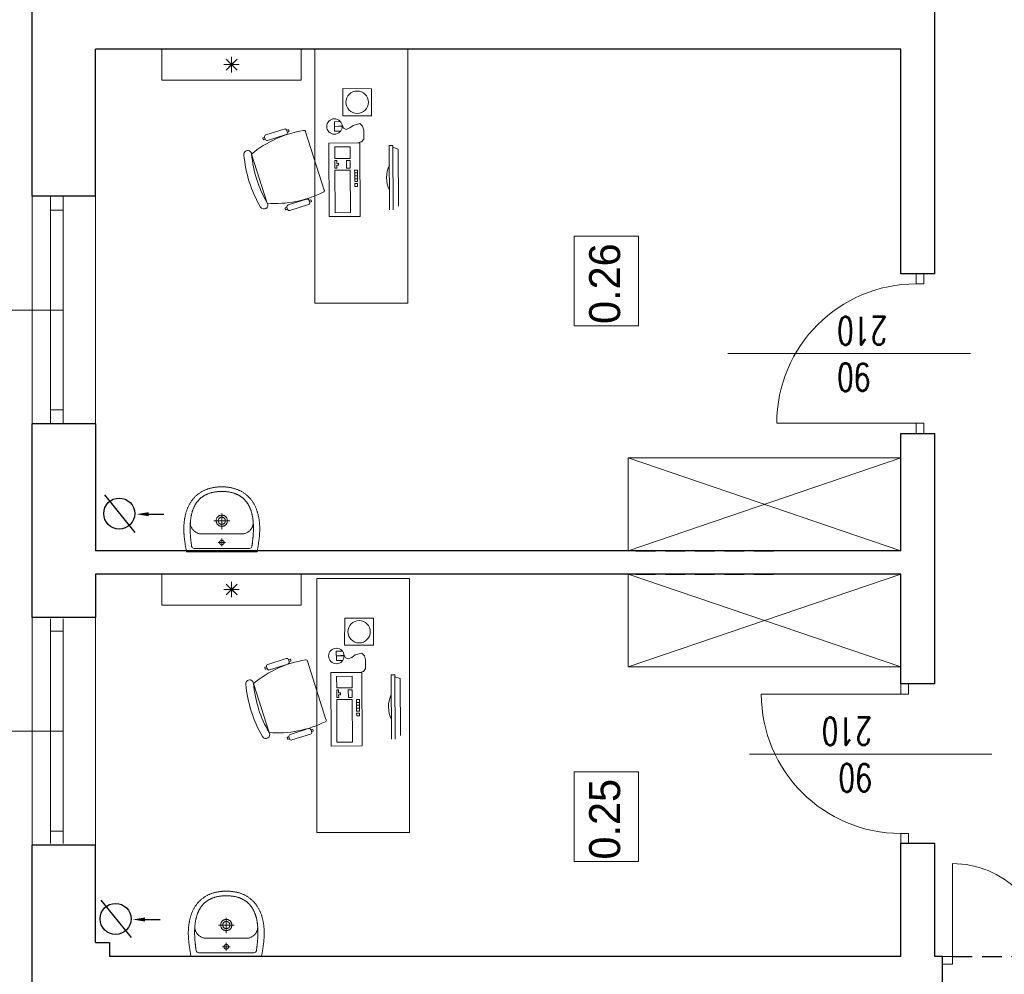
# Model space of a CAD drawing. Header units: millimetres. Extents: x -2948 to 78628, y 64669 to 215420.
# Tile 115 of 256: x 56094 to 56730, y 96660 to 97276. Entities that reach past the tile are written whole.
import ezdxf

# ---------------------------------------------------------------- set-up
doc = ezdxf.new("R2010")
doc.units = ezdxf.units.MM
doc.linetypes.add('HIDDEN', pattern=[9.525, 6.35, -3.175])
for name, color, linetype, lineweight in [('1_OPIS_OKNA', 60, 'Continuous', 13), ('a_meble', 240, 'Continuous', 5), ('meble', 3, 'Continuous', 5), ('NOWE SCIANY', 3, 'Continuous', 13), ('OPIS', 2, 'Continuous', 13), ('P_WYPOSAZENIE_SANITARNE', 4, 'Continuous', 5), ('pomiwszczenia', 95, 'Continuous', 20), ('POMOC', 1, 'Continuous', 13), ('SCIANY', 7, 'Continuous', 30), ('STOLARKA', 3, 'Continuous', 13), ('WYMIAR', 5, 'Continuous', 13), ('WYPOSAZENIE_SANITARNE', 122, 'Continuous', 5), ('ŚCIANY', 7, 'Continuous', 30)]:
    doc.layers.add(name, color=color, linetype=linetype, lineweight=lineweight)
doc.layers.add('pomocnicza', color=4, linetype='Continuous')
doc.styles.add('style2', font='romans.shx', dxfattribs={"width": 0.7})
doc.dimstyles.new('100', dxfattribs={"dimscale": 80, "dimtxt": 0.2, "dimasz": 0.2, "dimexe": 1.25, "dimexo": 0.625, "dimgap": 0.05, "dimtad": 1, "dimdec": 0, "dimdsep": 46, "dimlunit": 6, "dimtxsty": 'style2', "dimblk1": 'TICK', "dimblk2": 'TICK', "dimsah": 1, "dimcen": 0.2, "dimse1": 1, "dimse2": 1, "dimclrd": 256, "dimclrt": 2, "dimadec": 0, "dimazin": 0, "dimtfac": 1, "dimtdec": 0, "dimtix": 1, "dimtmove": 1, "dimatfit": 0, "dimldrblk": 'DOTSMALL', "dimfxl": 1, "dimtolj": 1, "dimtzin": 0, "dimarcsym": 0})

# ---------------------------------------------------------------- blocks, each defined once
blk = doc.blocks.new('kom')
at = {"layer": 'a_meble'}
for points in [[(39.05, -14.92, -0.401573), (37.5, -14.16, -0.132972), (30.49, 21.93, -1), (27.95, 26.23, -0.112252), (61.8, 37.04, -1), (62.23, 32.06, 0.112252), (30.49, 21.93), (62.23, 32.06, -0.132972), (77.43, -1.41, -0.401573), (76.61, -2.93)], [(71.81, 23.31, 0.414214), (71, 21.74), (74.8, 9.83, 0.414214), (76.37, 9.02), (77.56, 9.4), (77.85, 8.51, -0.414214), (77.65, 8.12), (77.05, 7.93, -0.414214), (76.66, 8.13), (76.37, 9.02), (77.56, 9.4, 0.414214), (78.37, 10.97), (74.57, 22.88, 0.414214), (73, 23.69), (71.81, 23.31), (71.52, 24.21, -0.414214), (71.73, 24.6), (72.32, 24.79, -0.414214), (72.72, 24.59), (73, 23.69)], [(26.56, 8.86), (26.28, 9.76, -0.414214), (26.48, 10.15), (27.07, 10.34, -0.414214), (27.47, 10.14), (27.75, 9.24), (26.56, 8.86, 0.414214), (25.75, 7.29), (29.55, -4.62, 0.414214), (31.12, -5.43), (32.32, -5.05), (32.6, -5.94, -0.414214), (32.4, -6.33), (31.8, -6.52, -0.414214), (31.41, -6.32), (31.12, -5.43), (32.32, -5.05, 0.414214), (33.13, -3.48), (29.32, 8.43, 0.414214), (27.75, 9.24)], [(38.99, -57, -0.234116), (55.02, -56.92)]]:
    blk.add_lwpolyline(points, format="xyb", dxfattribs=at)
for points in [[(76.54, -2.73), (38.99, -14.72)], [(82.6, -68.76), (129.99, -68.76), (129.99, -8.76), (-34.01, -8.76), (-34.01, -68.76), (82.6, -68.76)], [(77.09, -25.49), (77.02, -21.47), (82.99, -21.38), (83.14, -25.32)], [(80.13, -26.42), (80, -21.43), (80.41, -26.41)], [(80.61, -26.54), (78.88, -27.31), (78.12, -29.05), (79.09, -31.36), (80.73, -33.56), (81.91, -37.79), (80.14, -39.5), (77.58, -40.31), (71.93, -40.33), (70.01, -38.97), (69.41, -36.59)], [(51.91, -36.36), (50.03, -36.37), (50.02, -34.5), (51.9, -34.49)], [(51.9, -34.49), (51.91, -36.36)], [(26.23, -57.05), (67.78, -56.86), (67.79, -59.15), (26.24, -59.34)], [(28.61, -62.82), (65.46, -62.65), (66.62, -59.15)]]:
    blk.add_lwpolyline(points, dxfattribs=at)
for points in [[(21.82, -18.06), (69.32, -17.84), (69.41, -37.84), (21.91, -38.06)], [(24.34, -21.8), (51.84, -21.68), (51.89, -31.68), (24.39, -31.8)], [(56.22, -22.91), (56.23, -24.16), (54.98, -24.16), (54.97, -22.91), (53.1, -22.92), (53.09, -21.67), (58.09, -21.65), (58.1, -22.9)], [(66.84, -21.61), (66.89, -31.61), (59.39, -31.64), (59.34, -21.64)], [(53.14, -31.67), (53.12, -29.17), (58.12, -29.15), (58.14, -31.65)], [(86.87, -45.37), (104.43, -45.41), (104.47, -26.83), (86.92, -26.78)], [(41.27, -34.54), (43.15, -34.53), (43.16, -36.4), (41.28, -36.41)], [(44.41, -36.4), (44.4, -34.52), (46.27, -34.51), (46.28, -36.39)], [(46.27, -34.51), (48.15, -34.5), (48.16, -36.38), (46.28, -36.39)], [(48.15, -34.5), (50.02, -34.5), (50.03, -36.37), (48.16, -36.38)]]:
    blk.add_lwpolyline(points, close=True, dxfattribs=at)
for centre, radius in [((80, -21.43), 5), ((95.67, -36.1), 7.23)]:
    blk.add_circle(centre, radius, dxfattribs=at)
blk = doc.blocks.new('A$C17BC5D8D')
at = {"layer": 'WYPOSAZENIE_SANITARNE'}
blk.add_line((3.81, -7.43), (3.81, -7.43), dxfattribs=at)
for points in [[(-2.19, 13.82), (-2.19, -8.88), (-2.19, -31.68), (-1.76, -31.78), (-1.34, -31.87), (-0.91, -31.96), (-0.47, -32.04), (-0.04, -32.12), (0.4, -32.2), (0.84, -32.27), (1.28, -32.35), (1.73, -32.42), (2.17, -32.48), (2.61, -32.55), (3.06, -32.61), (3.5, -32.67), (3.94, -32.73), (4.39, -32.79), (4.83, -32.85), (5.26, -32.91), (5.7, -32.97), (6.13, -33.02), (6.56, -33.08), (6.98, -33.13), (7.4, -33.17), (7.82, -33.21), (8.24, -33.25), (8.67, -33.28), (9.09, -33.31), (9.51, -33.34), (9.93, -33.37), (10.36, -33.39), (10.78, -33.4), (11.2, -33.42), (11.63, -33.43), (12.05, -33.44), (12.47, -33.44), (12.9, -33.44), (13.32, -33.43), (13.74, -33.43), (14.17, -33.41), (14.59, -33.4), (15.01, -33.38), (15.43, -33.35), (15.86, -33.32), (16.28, -33.29), (16.7, -33.25), (17.12, -33.21), (17.54, -33.16), (17.96, -33.11), (18.37, -33.05), (18.79, -32.99), (19.21, -32.92), (19.62, -32.85), (20.04, -32.77), (20.45, -32.69), (20.87, -32.61), (21.28, -32.51), (21.69, -32.42), (22.1, -32.31), (22.51, -32.21), (22.91, -32.09), (23.32, -31.97), (23.72, -31.85), (24.13, -31.72), (24.53, -31.58), (24.93, -31.44), (25.33, -31.29), (25.72, -31.14), (26.12, -30.98), (26.51, -30.81), (26.9, -30.64), (26.9, -30.64), (27.31, -30.45), (27.7, -30.26), (28.1, -30.06), (28.48, -29.85), (28.86, -29.64), (29.24, -29.42), (29.61, -29.19), (29.97, -28.95), (30.33, -28.71), (30.68, -28.47), (31.02, -28.21), (31.36, -27.95), (31.7, -27.68), (32.03, -27.41), (32.35, -27.13), (32.66, -26.84), (32.97, -26.55), (33.28, -26.24), (33.58, -25.94), (33.87, -25.62), (34.16, -25.3), (34.44, -24.97), (34.72, -24.63), (34.99, -24.29), (35.26, -23.93), (35.52, -23.58), (35.77, -23.21), (36.02, -22.84), (36.27, -22.46), (36.49, -22.1), (36.71, -21.74), (36.92, -21.37), (37.12, -21), (37.31, -20.62), (37.5, -20.23), (37.67, -19.84), (37.84, -19.45), (38, -19.05), (38.15, -18.65), (38.29, -18.25), (38.43, -17.84), (38.56, -17.43), (38.68, -17.01), (38.79, -16.59), (38.9, -16.17), (39, -15.75), (39.1, -15.33), (39.18, -14.9), (39.27, -14.48), (39.34, -14.05), (39.41, -13.62), (39.47, -13.19), (39.53, -12.76), (39.58, -12.33), (39.63, -11.9), (39.67, -11.47), (39.71, -11.05), (39.74, -10.62), (39.77, -10.19), (39.79, -9.77), (39.8, -9.35), (39.82, -8.93), (39.82, -8.93), (39.8, -8.51), (39.79, -8.08), (39.77, -7.66), (39.74, -7.23), (39.71, -6.81), (39.67, -6.38), (39.63, -5.95), (39.58, -5.52), (39.53, -5.09), (39.47, -4.66), (39.41, -4.23), (39.34, -3.8), (39.27, -3.38), (39.18, -2.95), (39.1, -2.52), (39, -2.1), (38.9, -1.68), (38.79, -1.26), (38.68, -0.84), (38.56, -0.43), (38.43, -0.01), (38.29, 0.39), (38.15, 0.8), (38, 1.2), (37.84, 1.6), (37.67, 1.99), (37.5, 2.38), (37.31, 2.77), (37.12, 3.14), (36.92, 3.52), (36.71, 3.89), (36.49, 4.25), (36.27, 4.61), (36.27, 4.61), (36.02, 4.99), (35.77, 5.36), (35.52, 5.72), (35.26, 6.08), (34.99, 6.43), (34.72, 6.78), (34.44, 7.11), (34.16, 7.44), (33.87, 7.77), (33.58, 8.08), (33.28, 8.39), (32.97, 8.69), (32.66, 8.99), (32.35, 9.28), (32.03, 9.56), (31.7, 9.83), (31.36, 10.1), (31.02, 10.36), (30.68, 10.61), (30.33, 10.86), (29.97, 11.1), (29.61, 11.34), (29.24, 11.56), (28.86, 11.78), (28.48, 12), (28.1, 12.2), (27.7, 12.4), (27.31, 12.6), (26.9, 12.78), (26.9, 12.78), (26.51, 12.96), (26.12, 13.12), (25.72, 13.28), (25.33, 13.44), (24.93, 13.59), (24.53, 13.73), (24.13, 13.86), (23.72, 14), (23.32, 14.12), (22.91, 14.24), (22.51, 14.35), (22.1, 14.46), (21.69, 14.56), (21.28, 14.66), (20.87, 14.75), (20.45, 14.84), (20.04, 14.92), (19.62, 15), (19.21, 15.07), (18.79, 15.14), (18.37, 15.2), (17.96, 15.25), (17.54, 15.31), (17.12, 15.35), (16.7, 15.4), (16.28, 15.43), (15.86, 15.47), (15.43, 15.5), (15.01, 15.52), (14.59, 15.54), (14.17, 15.56), (13.74, 15.57), (13.32, 15.58), (12.9, 15.59), (12.47, 15.59), (12.05, 15.58), (11.63, 15.58), (11.2, 15.57), (10.78, 15.55), (10.36, 15.53), (9.93, 15.51), (9.51, 15.49), (9.09, 15.46), (8.67, 15.43), (8.24, 15.4), (7.82, 15.36), (7.4, 15.32), (6.98, 15.27), (6.56, 15.23), (6.56, 15.23), (6.13, 15.17), (5.7, 15.11), (5.26, 15.06), (4.83, 15), (4.39, 14.94), (3.94, 14.88), (3.5, 14.82), (3.06, 14.76), (2.61, 14.69), (2.17, 14.63), (1.73, 14.56), (1.28, 14.49), (0.84, 14.42), (0.4, 14.34), (-0.04, 14.27), (-0.47, 14.18), (-0.91, 14.1), (-1.34, 14.01), (-1.76, 13.92)], [(36.8, -8.93), (36.8, -8.44), (36.78, -7.96), (36.76, -7.49), (36.73, -7.02), (36.7, -6.57), (36.66, -6.12), (36.61, -5.67), (36.56, -5.24), (36.5, -4.81), (36.44, -4.38), (36.37, -3.97), (36.29, -3.56), (36.21, -3.16), (36.12, -2.76), (36.02, -2.38), (35.92, -1.99), (35.81, -1.62), (35.7, -1.25), (35.59, -0.89), (35.46, -0.53), (35.33, -0.19), (35.2, 0.16), (35.06, 0.49), (34.92, 0.82), (34.77, 1.15), (34.61, 1.47), (34.45, 1.78), (34.29, 2.08), (34.12, 2.38), (33.95, 2.68), (33.77, 2.96), (33.58, 3.25), (33.4, 3.52), (33.2, 3.79), (33.01, 4.06), (32.8, 4.32), (32.6, 4.57), (32.39, 4.82), (32.17, 5.06), (31.95, 5.3), (31.73, 5.53), (31.5, 5.75), (31.27, 5.98), (31.04, 6.19), (30.8, 6.4), (30.56, 6.61), (30.31, 6.81), (30.06, 7), (29.81, 7.19), (29.55, 7.38), (29.29, 7.56), (29.02, 7.74), (28.76, 7.91), (28.49, 8.07), (28.21, 8.24), (27.93, 8.39), (27.65, 8.54), (27.37, 8.69), (27.09, 8.84), (26.8, 8.98), (26.5, 9.11), (26.21, 9.24), (25.91, 9.37), (25.61, 9.49), (25.31, 9.61), (25.01, 9.72), (24.7, 9.83), (24.39, 9.94), (24.08, 10.04), (23.76, 10.14), (23.45, 10.23), (23.13, 10.32), (22.81, 10.41), (22.48, 10.49), (22.16, 10.57), (21.83, 10.64), (21.5, 10.72), (21.17, 10.78), (20.84, 10.85), (20.51, 10.91), (20.18, 10.97), (19.84, 11.02), (19.5, 11.08), (19.16, 11.12), (18.82, 11.17), (18.48, 11.21), (18.14, 11.25), (17.8, 11.29), (17.45, 11.32), (17.11, 11.35), (16.76, 11.38), (16.41, 11.4), (16.06, 11.43), (15.72, 11.45), (15.37, 11.46), (15.02, 11.48), (14.67, 11.49), (14.32, 11.5), (13.97, 11.51), (13.61, 11.51), (13.26, 11.51), (12.91, 11.51), (12.56, 11.51), (12.21, 11.51), (11.86, 11.5), (11.5, 11.49), (11.15, 11.48), (10.8, 11.47), (10.45, 11.45), (10.1, 11.44), (9.75, 11.42), (9.4, 11.4), (9.05, 11.38), (8.7, 11.36), (8.36, 11.33), (8.01, 11.31), (7.66, 11.28), (7.32, 11.25), (6.97, 11.22), (6.63, 11.19), (6.29, 11.15), (5.95, 11.12), (5.61, 11.08), (5.27, 11.05), (4.93, 11.01), (4.6, 10.97), (4.26, 10.93), (3.93, 10.89), (3.6, 10.85), (3.27, 10.8), (2.94, 10.76), (2.61, 10.72), (2.29, 10.67), (1.97, 10.63), (1.65, 10.58), (1.33, 10.53), (1.33, 10.53), (0.77, 10.3), (0.38, 9.98), (0.13, 9.53), (0.01, 8.93), (-0.01, -8.93), (0.01, -26.78), (0.13, -27.38), (0.38, -27.83), (0.77, -28.16), (1.33, -28.39), (1.65, -28.43), (1.97, -28.48), (2.29, -28.52), (2.61, -28.57), (2.94, -28.61), (3.27, -28.66), (3.6, -28.7), (3.93, -28.74), (4.26, -28.78), (4.6, -28.82), (4.93, -28.86), (5.27, -28.9), (5.61, -28.93), (5.95, -28.97), (6.29, -29.01), (6.63, -29.04), (6.97, -29.07), (7.32, -29.1), (7.66, -29.13), (8.01, -29.16), (8.36, -29.18), (8.7, -29.21), (9.05, -29.23), (9.4, -29.25), (9.75, -29.27), (10.1, -29.29), (10.45, -29.31), (10.8, -29.32), (11.15, -29.33), (11.5, -29.34), (11.86, -29.35), (12.21, -29.36), (12.56, -29.36), (12.91, -29.37), (13.26, -29.37), (13.61, -29.36), (13.97, -29.36), (14.32, -29.35), (14.67, -29.34), (15.02, -29.33), (15.37, -29.32), (15.72, -29.3), (16.06, -29.28), (16.41, -29.26), (16.76, -29.23), (17.11, -29.2), (17.45, -29.17), (17.8, -29.14), (18.14, -29.1), (18.48, -29.07), (18.82, -29.02), (19.16, -28.98), (19.5, -28.93), (19.84, -28.88), (20.18, -28.82), (20.51, -28.76), (20.84, -28.7), (21.17, -28.64), (21.5, -28.57), (21.83, -28.5), (22.16, -28.42), (22.48, -28.34), (22.81, -28.26), (23.13, -28.17), (23.45, -28.08), (23.76, -27.99), (24.08, -27.89), (24.39, -27.79), (24.7, -27.68), (25.01, -27.57), (25.31, -27.46), (25.61, -27.34), (25.91, -27.22), (26.21, -27.09), (26.5, -26.96), (26.8, -26.83), (27.09, -26.69), (27.37, -26.55), (27.65, -26.4), (27.93, -26.25), (28.21, -26.09), (28.49, -25.93), (28.76, -25.76), (29.02, -25.59), (29.29, -25.41), (29.55, -25.23), (29.81, -25.05), (30.06, -24.86), (30.31, -24.66), (30.56, -24.46), (30.8, -24.26), (31.04, -24.04), (31.27, -23.83), (31.5, -23.61), (31.73, -23.38), (31.95, -23.15), (32.17, -22.91), (32.39, -22.67), (32.6, -22.42), (32.8, -22.17), (33.01, -21.91), (33.2, -21.64), (33.4, -21.37), (33.58, -21.1), (33.77, -20.82), (33.95, -20.53), (34.12, -20.24), (34.29, -19.94), (34.45, -19.63), (34.61, -19.32), (34.77, -19), (34.92, -18.68), (35.06, -18.35), (35.2, -18.01), (35.33, -17.67), (35.46, -17.32), (35.59, -16.96), (35.7, -16.6), (35.81, -16.23), (35.92, -15.86), (36.02, -15.48), (36.12, -15.09), (36.21, -14.69), (36.29, -14.29), (36.37, -13.88), (36.44, -13.47), (36.5, -13.05), (36.56, -12.62), (36.61, -12.18), (36.66, -11.74), (36.7, -11.29), (36.73, -10.83), (36.76, -10.36), (36.78, -9.89), (36.8, -9.41), (36.8, -8.93)], [(17.86, -5.33), (18.22, -5.34), (18.57, -5.38), (18.89, -5.45), (19.19, -5.54), (19.47, -5.65), (19.74, -5.79), (19.99, -5.94), (20.21, -6.11), (20.42, -6.3), (20.61, -6.5), (20.78, -6.72), (20.93, -6.95), (21.06, -7.19), (21.18, -7.44), (21.27, -7.7), (21.35, -7.97), (21.41, -8.24), (21.44, -8.51), (21.46, -8.79), (21.46, -9.07), (21.44, -9.34), (21.41, -9.62), (21.35, -9.89), (21.27, -10.15), (21.18, -10.41), (21.06, -10.66), (20.93, -10.9), (20.78, -11.13), (20.61, -11.35), (20.42, -11.55), (20.21, -11.74), (19.98, -11.91), (19.74, -12.07), (19.47, -12.2), (19.19, -12.31), (18.89, -12.41), (18.56, -12.47), (18.22, -12.51), (17.86, -12.53), (17.5, -12.51), (17.16, -12.47), (16.84, -12.41), (16.54, -12.31), (16.25, -12.2), (15.99, -12.07), (15.74, -11.91), (15.52, -11.74), (15.31, -11.55), (15.12, -11.35), (14.95, -11.13), (14.8, -10.9), (14.66, -10.66), (14.55, -10.41), (14.46, -10.15), (14.38, -9.88), (14.32, -9.61), (14.28, -9.34), (14.27, -9.06), (14.27, -8.79), (14.28, -8.51), (14.32, -8.24), (14.38, -7.97), (14.46, -7.7), (14.55, -7.44), (14.66, -7.19), (14.8, -6.95), (14.95, -6.72), (15.12, -6.5), (15.31, -6.3), (15.52, -6.11), (15.74, -5.94), (15.99, -5.79), (16.25, -5.65), (16.54, -5.54), (16.84, -5.45), (17.16, -5.38), (17.5, -5.34), (17.86, -5.33)], [(3.81, -7.43), (3.79, -7.43), (3.77, -7.43), (3.75, -7.43), (3.73, -7.43), (3.71, -7.43), (3.69, -7.43), (3.67, -7.43), (3.64, -7.44), (3.62, -7.44), (3.6, -7.44), (3.58, -7.44), (3.56, -7.45), (3.54, -7.45), (3.52, -7.46), (3.5, -7.46), (3.48, -7.46), (3.46, -7.47), (3.44, -7.47), (3.42, -7.48), (3.39, -7.49), (3.37, -7.49), (3.35, -7.5), (3.33, -7.5), (3.31, -7.51), (3.29, -7.52), (3.27, -7.53), (3.25, -7.53), (3.23, -7.54), (3.22, -7.55), (3.2, -7.56), (3.18, -7.57), (3.16, -7.58), (3.14, -7.59), (3.12, -7.6), (3.1, -7.61), (3.08, -7.62), (3.06, -7.63), (3.05, -7.64), (3.03, -7.65), (3.01, -7.66), (2.99, -7.67), (2.97, -7.68), (2.96, -7.69), (2.94, -7.71), (2.92, -7.72), (2.9, -7.73), (2.89, -7.75), (2.87, -7.76), (2.85, -7.77), (2.84, -7.79), (2.82, -7.8), (2.81, -7.81), (2.79, -7.83), (2.78, -7.84), (2.76, -7.86), (2.75, -7.87), (2.73, -7.89), (2.72, -7.9), (2.7, -7.92), (2.69, -7.93), (2.67, -7.95), (2.66, -7.97), (2.65, -7.98), (2.63, -8), (2.62, -8.02), (2.61, -8.03), (2.59, -8.05), (2.58, -8.07), (2.57, -8.08), (2.56, -8.1), (2.55, -8.12), (2.54, -8.14), (2.52, -8.16), (2.51, -8.17), (2.5, -8.19), (2.49, -8.21), (2.48, -8.23), (2.47, -8.25), (2.46, -8.27), (2.45, -8.29), (2.45, -8.31), (2.44, -8.33), (2.43, -8.35), (2.42, -8.37), (2.41, -8.39), (2.41, -8.41), (2.4, -8.43), (2.39, -8.45), (2.38, -8.47), (2.38, -8.49), (2.37, -8.51), (2.37, -8.53), (2.36, -8.55), (2.36, -8.57), (2.35, -8.59), (2.35, -8.61), (2.34, -8.63), (2.34, -8.65), (2.33, -8.67), (2.33, -8.69), (2.33, -8.71), (2.32, -8.73), (2.32, -8.76), (2.32, -8.78), (2.32, -8.8), (2.32, -8.82), (2.31, -8.84), (2.31, -8.86), (2.31, -8.88), (2.31, -8.9), (2.31, -8.92), (2.31, -8.95), (2.31, -8.97), (2.31, -8.99), (2.31, -9.01), (2.32, -9.03), (2.32, -9.05), (2.32, -9.07), (2.32, -9.09), (2.32, -9.12), (2.33, -9.14), (2.33, -9.16), (2.33, -9.18), (2.34, -9.2), (2.34, -9.22), (2.35, -9.24), (2.35, -9.26), (2.35, -9.28), (2.36, -9.3), (2.37, -9.32), (2.37, -9.34), (2.38, -9.36), (2.38, -9.38), (2.39, -9.4), (2.4, -9.42), (2.4, -9.44), (2.41, -9.46), (2.42, -9.48), (2.43, -9.5), (2.44, -9.52), (2.44, -9.54), (2.45, -9.56), (2.46, -9.58), (2.47, -9.6), (2.48, -9.62), (2.49, -9.64), (2.5, -9.66), (2.51, -9.67), (2.52, -9.69), (2.53, -9.71), (2.54, -9.73), (2.56, -9.75), (2.57, -9.77), (2.58, -9.78), (2.59, -9.8), (2.6, -9.82), (2.62, -9.83), (2.63, -9.85), (2.64, -9.87), (2.66, -9.88), (2.67, -9.9), (2.68, -9.92), (2.7, -9.93), (2.71, -9.95), (2.73, -9.96), (2.74, -9.98), (2.76, -9.99), (2.77, -10.01), (2.79, -10.02), (2.8, -10.04), (2.82, -10.05), (2.84, -10.07), (2.85, -10.08), (2.87, -10.09), (2.88, -10.11), (2.9, -10.12), (2.92, -10.13), (2.94, -10.14), (2.95, -10.16), (2.97, -10.17), (2.99, -10.18), (3.01, -10.19), (3.02, -10.2), (3.04, -10.21), (3.06, -10.22), (3.08, -10.24), (3.1, -10.25), (3.12, -10.26), (3.13, -10.27), (3.15, -10.27), (3.17, -10.28), (3.19, -10.29), (3.21, -10.3), (3.23, -10.31), (3.25, -10.32), (3.27, -10.33), (3.29, -10.33), (3.31, -10.34), (3.33, -10.35), (3.35, -10.35), (3.37, -10.36), (3.39, -10.37), (3.41, -10.37), (3.43, -10.38), (3.45, -10.38), (3.47, -10.39), (3.49, -10.39), (3.51, -10.4), (3.54, -10.4), (3.56, -10.4), (3.58, -10.41), (3.6, -10.41), (3.62, -10.41), (3.64, -10.42), (3.66, -10.42), (3.68, -10.42), (3.7, -10.42), (3.73, -10.42), (3.75, -10.43), (3.77, -10.43), (3.79, -10.43), (3.81, -10.43), (3.83, -10.43), (3.85, -10.43), (3.87, -10.43), (3.9, -10.42), (3.92, -10.42), (3.94, -10.42), (3.96, -10.42), (3.98, -10.42), (4, -10.41), (4.02, -10.41), (4.04, -10.41), (4.06, -10.41), (4.08, -10.4), (4.11, -10.4), (4.13, -10.39), (4.15, -10.39), (4.17, -10.38), (4.19, -10.38), (4.21, -10.37), (4.23, -10.37), (4.25, -10.36), (4.27, -10.36), (4.29, -10.35), (4.31, -10.34), (4.33, -10.33), (4.35, -10.33), (4.37, -10.32), (4.39, -10.31), (4.41, -10.3), (4.43, -10.29), (4.45, -10.29), (4.47, -10.28), (4.49, -10.27), (4.5, -10.26), (4.52, -10.25), (4.54, -10.24), (4.56, -10.23), (4.58, -10.22), (4.6, -10.2), (4.61, -10.19), (4.63, -10.18), (4.65, -10.17), (4.67, -10.16), (4.69, -10.15), (4.7, -10.13), (4.72, -10.12), (4.74, -10.11), (4.75, -10.09), (4.77, -10.08), (4.79, -10.07), (4.8, -10.05), (4.82, -10.04), (4.83, -10.03), (4.85, -10.01), (4.86, -10), (4.88, -9.98), (4.89, -9.97), (4.91, -9.95), (4.92, -9.93), (4.94, -9.92), (4.95, -9.9), (4.96, -9.89), (4.98, -9.87), (4.99, -9.85), (5, -9.84), (5.02, -9.82), (5.03, -9.8), (5.04, -9.79), (5.05, -9.77), (5.07, -9.75), (5.08, -9.73), (5.09, -9.71), (5.1, -9.7), (5.11, -9.68), (5.12, -9.66), (5.13, -9.64), (5.14, -9.62), (5.15, -9.6), (5.16, -9.58), (5.17, -9.57), (5.18, -9.55), (5.19, -9.53), (5.2, -9.51), (5.2, -9.49), (5.21, -9.47), (5.22, -9.45), (5.23, -9.43), (5.23, -9.41), (5.24, -9.39), (5.25, -9.37), (5.25, -9.35), (5.26, -9.33), (5.26, -9.31), (5.27, -9.29), (5.27, -9.27), (5.28, -9.24), (5.28, -9.22), (5.29, -9.2), (5.29, -9.18), (5.29, -9.16), (5.3, -9.14), (5.3, -9.12), (5.3, -9.1), (5.3, -9.08), (5.31, -9.06), (5.31, -9.03), (5.31, -9.01), (5.31, -8.99), (5.31, -8.97), (5.31, -8.95), (5.31, -8.93), (5.31, -8.91), (5.31, -8.89), (5.31, -8.86), (5.31, -8.84), (5.31, -8.82), (5.31, -8.8), (5.31, -8.78), (5.3, -8.76), (5.3, -8.74), (5.3, -8.72), (5.29, -8.7), (5.29, -8.67), (5.29, -8.65), (5.28, -8.63), (5.28, -8.61), (5.27, -8.59), (5.27, -8.57), (5.26, -8.55), (5.26, -8.53), (5.25, -8.51), (5.25, -8.49), (5.24, -8.47), (5.23, -8.45), (5.23, -8.43), (5.22, -8.41), (5.21, -8.39), (5.2, -8.37), (5.2, -8.35), (5.19, -8.33), (5.18, -8.31), (5.17, -8.29), (5.16, -8.27), (5.15, -8.25), (5.14, -8.23), (5.13, -8.22), (5.12, -8.2), (5.11, -8.18), (5.1, -8.16), (5.09, -8.14), (5.08, -8.12), (5.07, -8.11), (5.06, -8.09), (5.04, -8.07), (5.03, -8.05), (5.02, -8.04), (5.01, -8.02), (4.99, -8), (4.98, -7.99), (4.97, -7.97), (4.95, -7.95), (4.94, -7.94), (4.93, -7.92), (4.91, -7.91), (4.9, -7.89), (4.88, -7.87), (4.87, -7.86), (4.85, -7.84), (4.84, -7.83), (4.82, -7.82), (4.8, -7.8), (4.79, -7.79), (4.77, -7.77), (4.76, -7.76), (4.74, -7.75), (4.72, -7.73), (4.71, -7.72), (4.69, -7.71), (4.67, -7.7), (4.65, -7.68), (4.64, -7.67), (4.62, -7.66), (4.6, -7.65), (4.58, -7.64), (4.56, -7.63), (4.55, -7.62), (4.53, -7.61), (4.51, -7.6), (4.49, -7.59), (4.47, -7.58), (4.45, -7.57), (4.43, -7.56), (4.41, -7.55), (4.39, -7.54), (4.37, -7.54), (4.35, -7.53), (4.33, -7.52), (4.31, -7.51), (4.29, -7.51), (4.27, -7.5), (4.25, -7.49), (4.23, -7.49), (4.21, -7.48), (4.19, -7.48), (4.17, -7.47), (4.15, -7.47), (4.13, -7.46), (4.11, -7.46), (4.09, -7.45), (4.07, -7.45), (4.05, -7.44), (4.03, -7.44), (4, -7.44), (3.98, -7.44), (3.96, -7.43), (3.94, -7.43), (3.92, -7.43), (3.9, -7.43), (3.88, -7.43), (3.86, -7.43), (3.84, -7.43), (3.81, -7.43)], [(17.86, -6.63), (18.23, -6.65), (18.57, -6.72), (18.87, -6.82), (19.14, -6.97), (19.38, -7.14), (19.59, -7.35), (19.77, -7.57), (19.91, -7.82), (20.02, -8.08), (20.1, -8.36), (20.15, -8.64), (20.16, -8.93), (20.15, -9.21), (20.1, -9.5), (20.02, -9.77), (19.91, -10.03), (19.76, -10.28), (19.59, -10.51), (19.38, -10.71), (19.14, -10.89), (18.87, -11.03), (18.57, -11.14), (18.23, -11.2), (17.86, -11.23), (17.5, -11.2), (17.16, -11.14), (16.86, -11.03), (16.59, -10.89), (16.35, -10.71), (16.14, -10.51), (15.96, -10.28), (15.82, -10.03), (15.71, -9.77), (15.63, -9.5), (15.58, -9.21), (15.56, -8.93), (15.58, -8.64), (15.63, -8.36), (15.71, -8.08), (15.82, -7.82), (15.96, -7.57), (16.14, -7.35), (16.35, -7.14), (16.59, -6.97), (16.86, -6.82), (17.16, -6.72), (17.5, -6.65), (17.86, -6.63)]]:
    blk.add_lwpolyline(points, close=True, dxfattribs=at)
for points in [[(16.87, 11.37), (16.57, 11.39), (16.26, 11.39), (15.94, 11.38), (15.62, 11.34), (15.28, 11.28), (14.95, 11.2), (14.61, 11.1), (14.27, 10.99), (13.93, 10.85), (13.6, 10.7), (13.26, 10.52), (12.93, 10.33), (12.61, 10.12), (12.29, 9.89), (11.98, 9.65), (11.68, 9.38), (11.4, 9.1), (11.12, 8.81), (10.86, 8.49), (10.62, 8.16), (10.39, 7.81), (10.18, 7.45), (9.99, 7.07), (9.82, 6.67), (9.67, 6.26), (9.54, 5.83), (9.45, 5.39), (9.37, 4.93), (9.33, 4.46), (9.31, 3.97)], [(9.31, 3.97), (9.31, -8.93), (9.31, -21.83)], [(17.89, -3.84), (17.89, -14.02)], [(6.34, -8.93), (1.5, -8.93)], [(3.81, -11.36), (3.81, -6.49)], [(22.54, -8.93), (12.53, -8.93)], [(9.31, -21.83), (9.33, -22.31), (9.37, -22.78), (9.45, -23.24), (9.54, -23.68), (9.67, -24.11), (9.82, -24.52), (9.99, -24.92), (10.18, -25.3), (10.39, -25.66), (10.62, -26.01), (10.86, -26.34), (11.12, -26.66), (11.4, -26.96), (11.68, -27.24), (11.98, -27.5), (12.29, -27.75), (12.61, -27.97), (12.93, -28.18), (13.26, -28.38), (13.6, -28.55), (13.93, -28.7), (14.27, -28.84), (14.61, -28.96), (14.95, -29.05), (15.28, -29.13), (15.62, -29.19), (15.94, -29.23), (16.26, -29.25), (16.57, -29.24), (16.87, -29.22)]]:
    blk.add_lwpolyline(points, dxfattribs=at)
blk = doc.blocks.new('TICK')
at = {"color": 5}
for p, q in [((0, -0.75), (0, 0.75)), ((-1, 0), (1, 0))]:
    blk.add_line(p, q, dxfattribs=at)
at = {"const_width": 0.1}
blk.add_lwpolyline([(-0.354, -0.354), (0.354, 0.354)], dxfattribs=at)
blk = doc.blocks.new('*D1227')
at = {"layer": 'Defpoints', "color": 0, "ltscale": 2, "transparency": 16777216}
for p in [(55415.52, 96680.17), (56153.73, 96680.17), (56153.73, 96639.17)]:
    blk.add_point(p, dxfattribs=at)
at = {"layer": 'WYMIAR', "lineweight": -2, "ltscale": 2, "transparency": 16777216}
blk.add_line((55415.52, 96655.17), (55415.52, 96664.17), dxfattribs=at)
at = {"layer": 'WYMIAR', "lineweight": -2, "ltscale": 2, "transparency": 16777216, "xscale": 16, "yscale": 16, "zscale": 16}
for p, rotation in [((55415.52, 96680.17), 90), ((55415.52, 96639.17), 270)]:
    blk.add_blockref('TICK', p, dxfattribs=dict(at, rotation=rotation))
at = {"layer": 'WYMIAR', "color": 2, "ltscale": 2, "transparency": 16777216, "insert": (55403.52, 96659.67), "char_height": 16, "attachment_point": 5, "rotation": 90, "style": 'style2'}
blk.add_mtext('\\A1;41', dxfattribs=at)
blk = doc.blocks.new('_DotSmall')
at = {"layer": 'OPIS', "color": 0, "const_width": 0.5}
blk.add_lwpolyline([(-0.0625, 0, 1), (0.0625, 0, 1)], format="xyb", close=True, dxfattribs=at)
blk = doc.blocks.new('*D1228')
at = {"layer": 'Defpoints', "color": 0, "ltscale": 2, "transparency": 16777216}
for p in [(55415.52, 96918.17), (56152.35, 96918.17), (56152.35, 96680.17)]:
    blk.add_point(p, dxfattribs=at)
at = {"layer": 'WYMIAR', "lineweight": -2, "ltscale": 2, "transparency": 16777216}
blk.add_line((55415.52, 96696.17), (55415.52, 96902.17), dxfattribs=at)
at = {"layer": 'WYMIAR', "lineweight": -2, "ltscale": 2, "transparency": 16777216, "xscale": 16, "yscale": 16, "zscale": 16}
for p, rotation in [((55415.52, 96918.17), 90), ((55415.52, 96680.17), 270)]:
    blk.add_blockref('TICK', p, dxfattribs=dict(at, rotation=rotation))
at = {"layer": 'WYMIAR', "color": 2, "ltscale": 2, "transparency": 16777216, "insert": (55403.52, 96799.17), "char_height": 16, "attachment_point": 5, "rotation": 90, "style": 'style2'}
blk.add_mtext('\\A1;238', dxfattribs=at)
blk = doc.blocks.new('*D1229')
at = {"layer": 'Defpoints', "color": 0, "ltscale": 2, "transparency": 16777216}
for p in [(56153.73, 96933.17), (55415.52, 96918.17), (56153.73, 96918.17)]:
    blk.add_point(p, dxfattribs=at)
at = {"layer": 'WYMIAR', "lineweight": -2, "ltscale": 2, "transparency": 16777216}
for p, q in [((55415.52, 96949.17), (55415.52, 96965.17)), ((55415.52, 96933.17), (55415.52, 96918.17)), ((55415.52, 96902.17), (55415.52, 96886.17))]:
    blk.add_line(p, q, dxfattribs=at)
at = {"layer": 'WYMIAR', "lineweight": -2, "ltscale": 2, "transparency": 16777216, "xscale": 16, "yscale": 16, "zscale": 16}
for p, rotation in [((55415.52, 96933.17), 270), ((55415.52, 96918.17), 90)]:
    blk.add_blockref('TICK', p, dxfattribs=dict(at, rotation=rotation))
at = {"layer": 'WYMIAR', "color": 2, "ltscale": 2, "transparency": 16777216, "insert": (55403.52, 96925.67), "char_height": 16, "attachment_point": 5, "rotation": 90, "style": 'style2'}
blk.add_mtext('\\A1;15', dxfattribs=at)
blk = doc.blocks.new('*D1230')
at = {"layer": 'Defpoints', "color": 0, "ltscale": 2, "transparency": 16777216}
for p in [(55415.52, 97257.17), (56153.73, 97257.17), (56153.73, 96933.17)]:
    blk.add_point(p, dxfattribs=at)
at = {"layer": 'WYMIAR', "lineweight": -2, "ltscale": 2, "transparency": 16777216}
blk.add_line((55415.52, 96949.17), (55415.52, 97241.17), dxfattribs=at)
at = {"layer": 'WYMIAR', "lineweight": -2, "ltscale": 2, "transparency": 16777216, "xscale": 16, "yscale": 16, "zscale": 16}
for p, rotation in [((55415.52, 97257.17), 90), ((55415.52, 96933.17), 270)]:
    blk.add_blockref('TICK', p, dxfattribs=dict(at, rotation=rotation))
at = {"layer": 'WYMIAR', "color": 2, "ltscale": 2, "transparency": 16777216, "insert": (55403.52, 97095.17), "char_height": 16, "attachment_point": 5, "rotation": 90, "style": 'style2'}
blk.add_mtext('\\A1;324', dxfattribs=at)
blk = doc.blocks.new('*D1231')
at = {"layer": 'Defpoints', "color": 0, "ltscale": 2, "transparency": 16777216}
for p in [(55415.52, 97299.17), (56153.73, 97299.17), (56153.73, 97257.17)]:
    blk.add_point(p, dxfattribs=at)
at = {"layer": 'WYMIAR', "lineweight": -2, "ltscale": 2, "transparency": 16777216}
blk.add_line((55415.52, 97273.17), (55415.52, 97283.17), dxfattribs=at)
at = {"layer": 'WYMIAR', "lineweight": -2, "ltscale": 2, "transparency": 16777216, "xscale": 16, "yscale": 16, "zscale": 16}
for p, rotation in [((55415.52, 97299.17), 90), ((55415.52, 97257.17), 270)]:
    blk.add_blockref('TICK', p, dxfattribs=dict(at, rotation=rotation))
at = {"layer": 'WYMIAR', "color": 2, "ltscale": 2, "transparency": 16777216, "insert": (55403.52, 97278.17), "char_height": 16, "attachment_point": 5, "rotation": 90, "style": 'style2'}
blk.add_mtext('\\A1;42', dxfattribs=at)

msp = doc.modelspace()

# ---------------------------------------------------------------- linework, layer by layer
for p, q in [((56149.04, 96969.35), (56168.75, 96945.1)), ((56177.63, 96956.81), (56187.5, 96956.81)), ((56146.69, 96707.59), (56166.4, 96683.34)), ((56175.29, 96695.05), (56185.15, 96695.05))]:
    msp.add_line(p, q)
for centre in [(56158.62, 96957.22), (56156.27, 96695.46)]:
    msp.add_circle(centre, 10)
for points in [[(56177.63, 96955.5), (56177.63, 96958.12), (56169.75, 96956.81)], [(56175.29, 96693.74), (56175.29, 96696.36), (56167.4, 96695.05)]]:
    msp.add_solid(points)
at = {"layer": '1_OPIS_OKNA'}
for p, q in [((56122.33, 97088.67), (55986.77, 97088.67)), ((56122.33, 96816.67), (55986.77, 96816.67))]:
    msp.add_line(p, q, dxfattribs=at)
at = {"layer": 'meble'}
for p, q in [((56487.28, 96993.17), (56663.33, 96933.17)), ((56487.28, 96918.17), (56663.33, 96858.17))]:
    msp.add_line(p, q, dxfattribs=at)
for points in [[(56663.33, 96993.17), (56487.28, 96933.17)], [(56663.33, 96918.17), (56487.28, 96858.17)]]:
    msp.add_lwpolyline(points, dxfattribs=at)
for points in [[(56663.33, 96993.17), (56487.28, 96993.17), (56487.28, 96933.17), (56663.33, 96933.17)], [(56663.33, 96918.17), (56487.28, 96918.17), (56487.28, 96858.17), (56663.33, 96858.17)]]:
    msp.add_lwpolyline(points, close=True, dxfattribs=at)
at = {"layer": 'NOWE SCIANY', "linetype": 'HIDDEN', "ltscale": 2}
for p, q in [((56673.33, 97105.53), (56673.33, 97112.03)), ((56673.33, 97009.03), (56673.33, 97015.53))]:
    msp.add_line(p, q, dxfattribs=at)
at = {"layer": 'NOWE SCIANY'}
for p, q in [((56678.33, 97105.53), (56678.33, 97112.03)), ((56673.33, 97105.53), (56678.33, 97105.53)), ((56551.77, 97060.53), (56708.33, 97060.53)), ((56673.33, 97015.53), (56678.33, 97015.53)), ((56678.33, 97009.03), (56678.33, 97015.53)), ((56663.33, 96847.17), (56663.33, 96840.67)), ((56668.33, 96847.17), (56668.33, 96840.67)), ((56663.33, 96840.67), (56668.33, 96840.67)), ((56722.19, 96801.88), (56565.63, 96801.88)), ((56663.33, 96750.67), (56668.33, 96750.67)), ((56663.33, 96750.67), (56663.33, 96744.17)), ((56668.33, 96750.67), (56668.33, 96744.17)), ((56696.83, 96671.17), (56690.33, 96671.17)), ((56696.83, 96671.17), (56696.83, 96666.17)), ((56690.33, 96666.17), (56696.83, 96666.17)), ((56696.83, 96666.17), (56690.83, 96666.17)), ((56696.83, 96666.17), (56690.83, 96666.17)), ((56690.83, 96666.17), (56696.83, 96666.17))]:
    msp.add_line(p, q, dxfattribs=at)
at = {"layer": 'NOWE SCIANY', "ltscale": 2}
for p, q in [((56673.33, 97015.53), (56583.33, 97015.53)), ((56663.33, 96840.67), (56573.33, 96840.67)), ((56696.83, 96671.17), (56696.83, 96731.17))]:
    msp.add_line(p, q, dxfattribs=at)
for points in [[(56673.33, 97112.03), (56663.33, 97112.03)], [(56673.33, 97009.03), (56663.33, 97009.03)]]:
    msp.add_lwpolyline(points, dxfattribs=at)
at = {"layer": 'NOWE SCIANY'}
for points in [[(56673.33, 97112.03), (56685.33, 97112.03)], [(56673.33, 97009.03), (56685.33, 97009.03)], [(56663.33, 96847.17), (56685.33, 96847.17)]]:
    msp.add_lwpolyline(points, dxfattribs=at)
at = {"layer": 'NOWE SCIANY', "ltscale": 2}
for centre, radius, start, end in [((56673.33, 97015.53), 90, 90, 180), ((56663.33, 96840.67), 90, 180, 270), ((56696.85, 96671.19), 59.98, 359.98103, 90.01897)]:
    msp.add_arc(centre, radius, start, end, dxfattribs=at)
at = {"layer": 'P_WYPOSAZENIE_SANITARNE', "ltscale": 2}
for points in [[(56276.2, 97237.17), (56186.2, 97237.17), (56186.2, 97257.17), (56276.2, 97257.17)], [(56276.2, 96898.17), (56186.2, 96898.17), (56186.2, 96918.17), (56276.2, 96918.17)]]:
    msp.add_lwpolyline(points, close=True, dxfattribs=at)
at = {"layer": 'P_WYPOSAZENIE_SANITARNE', "linetype": 'HIDDEN', "ltscale": 2}
for points in [[(56231.2, 97247.17), (56234.74, 97243.64), (56227.66, 97250.71)], [(56231.2, 97247.17), (56227.66, 97243.64), (56234.73, 97250.71), (56231.2, 97247.17)], [(56231.2, 97247.17), (56231.2, 97242.17), (56231.2, 97252.17)], [(56231.2, 97247.17), (56226.2, 97247.17), (56236.2, 97247.17), (56231.2, 97247.17)], [(56231.2, 96908.17), (56231.2, 96903.17), (56231.2, 96913.17)], [(56231.2, 96908.17), (56226.2, 96908.17), (56236.2, 96908.17), (56231.2, 96908.17)], [(56231.2, 96908.17), (56234.74, 96904.64), (56227.66, 96911.71)], [(56231.2, 96908.17), (56227.66, 96904.64), (56234.73, 96911.71), (56231.2, 96908.17)]]:
    msp.add_lwpolyline(points, dxfattribs=at)
at = {"layer": 'pomiwszczenia'}
for points in [[(56452.38, 97078.49), (56452.38, 97136.38), (56494.06, 97136.38), (56494.06, 97078.49)], [(56452.38, 96732.58), (56452.38, 96790.48), (56494.06, 96790.48), (56494.06, 96732.58)]]:
    msp.add_lwpolyline(points, close=True, dxfattribs=at)
at = {"layer": 'POMOC'}
for p, q in [((56102.33, 97015.17), (56102.33, 97162.17)), ((56114.33, 97016.17), (56114.33, 97162.17)), ((56114.33, 97016.17), (56114.33, 97162.17)), ((56143.33, 97162.17), (56143.33, 97015.17)), ((56102.33, 96743.17), (56102.33, 96890.17)), ((56114.33, 96744.17), (56114.33, 96889.17)), ((56114.33, 96744.17), (56114.33, 96889.17)), ((56143.33, 96890.17), (56143.33, 96743.17))]:
    msp.add_line(p, q, dxfattribs=at)
at = {"layer": 'pomocnicza', "linetype": 'HIDDEN', "ltscale": 2}
for p, q in [((56492.33, 96933.17), (56582.33, 96933.17)), ((56492.33, 96918.17), (56582.33, 96918.17)), ((56696.83, 96671.17), (56861.83, 96671.17))]:
    msp.add_line(p, q, dxfattribs=at)
at = {"layer": 'SCIANY', "ltscale": 2}
for points in [[(56685.33, 97112.03), (56663.33, 97112.03)], [(56663.33, 97009.03), (56685.33, 97009.03)], [(56685.33, 96847.17), (56663.33, 96847.17)], [(56690.33, 96641.17), (56690.33, 96671.17)]]:
    msp.add_lwpolyline(points, dxfattribs=at)
at = {"layer": 'STOLARKA'}
for p, q in [((56114.33, 97015.17), (56114.33, 97162.17)), ((56122.33, 97015.17), (56122.33, 97162.17)), ((56114.33, 97153.17), (56122.33, 97153.17)), ((56114.33, 97024.17), (56122.33, 97024.17)), ((56114.33, 96744.17), (56114.33, 96889.17)), ((56122.33, 96744.17), (56122.33, 96889.17)), ((56114.33, 96881.17), (56122.33, 96881.17)), ((56114.33, 96752.17), (56122.33, 96752.17))]:
    msp.add_line(p, q, dxfattribs=at)
at = {"layer": 'ŚCIANY', "ltscale": 2}
for p, q in [((56685.33, 97112.03), (56685.33, 97360.17)), ((56102.33, 97162.17), (56102.33, 97317.17)), ((56663.33, 97257.17), (56143.33, 97257.17)), ((56143.33, 97162.17), (56143.33, 97257.17)), ((56663.33, 97112.03), (56663.33, 97257.17)), ((56663.33, 97112.03), (56663.33, 97257.17)), ((56685.33, 97112.03), (56685.33, 97257.17)), ((56143.33, 97162.17), (56102.33, 97162.17)), ((56143.33, 97015.17), (56102.33, 97015.17)), ((56102.33, 96890.17), (56102.33, 97015.17)), ((56143.33, 97015.17), (56143.33, 96933.17)), ((56663.33, 96933.17), (56663.33, 97009.03)), ((56663.33, 96933.17), (56663.33, 97009.03)), ((56685.33, 96847.17), (56685.33, 97009.03)), ((56685.33, 96847.17), (56685.33, 97009.03)), ((56663.33, 96933.17), (56143.33, 96933.17)), ((56663.33, 96933.17), (56582.33, 96933.17)), ((56143.33, 96918.17), (56143.33, 96890.17)), ((56663.33, 96918.17), (56143.33, 96918.17)), ((56663.33, 96918.17), (56582.33, 96918.17)), ((56663.33, 96847.17), (56663.33, 96918.17)), ((56143.33, 96890.17), (56102.33, 96890.17)), ((56102.33, 96612.17), (56102.33, 96743.17)), ((56143.33, 96743.17), (56102.33, 96743.17)), ((56143.33, 96680.17), (56143.33, 96743.17)), ((56685.33, 96744.17), (56663.33, 96744.17)), ((56685.33, 96744.17), (56663.33, 96744.17)), ((56663.33, 96671.17), (56663.33, 96744.17)), ((56685.33, 96671.17), (56685.33, 96744.17)), ((56143.33, 96680.17), (56152.33, 96680.17)), ((56152.33, 96680.17), (56152.33, 96671.17)), ((56663.33, 96671.17), (56152.33, 96671.17)), ((56690.33, 96671.17), (56685.33, 96671.17))]:
    msp.add_line(p, q, dxfattribs=at)

# ---------------------------------------------------------------- block references
at = {"layer": 'NOWE SCIANY', "rotation": 90}
for p in [(56276.2, 97127.18), (56277.45, 96785.26)]:
    msp.add_blockref('kom', p, dxfattribs=at)
at = {"layer": 'WYPOSAZENIE_SANITARNE', "xscale": -1, "rotation": 270}
for p in [(56233.81, 96934.72), (56236.7, 96673.62)]:
    msp.add_blockref('A$C17BC5D8D', p, dxfattribs=at)

# ---------------------------------------------------------------- texts
at = {"layer": 'NOWE SCIANY', "linetype": 'Continuous', "ltscale": 0.2, "char_height": 18, "width": 280.1371, "style": 'style2'}
for insert, attachment_point, rotation in [((56622.23, 97036.24), 3, 180.00848), ((56644.74, 96777.59), 1, 179.99152)]:
    msp.add_mtext('90\\P210', dxfattribs=dict(at, insert=insert, attachment_point=attachment_point, rotation=rotation))
at = {"layer": 'pomiwszczenia', "char_height": 20, "attachment_point": 5, "rotation": 90}
for s, width, insert in [('0.26', 0.7657, (56472.27, 97105.71)), ('0.25', 20, (56472.27, 96759.81))]:
    msp.add_mtext_dynamic_manual_height_columns(s, width=width, gutter_width=4.5, heights=[0], dxfattribs=dict(at, insert=insert))

# ---------------------------------------------------------------- dimensions: what is measured, and where the dimension line sits
at = {"layer": 'WYMIAR', "ltscale": 2}
for base, p1, p2, picture, middle in [((55415.52, 97299.17), (56153.73, 97257.17), (56153.73, 97299.17), '*D1231', (55403.52, 97278.17)), ((55415.52, 97257.17), (56153.73, 96933.17), (56153.73, 97257.17), '*D1230', (55403.52, 97095.17)), ((55415.52, 96918.17), (56153.73, 96933.17), (56153.73, 96918.17), '*D1229', (55403.52, 96925.67)), ((55415.52, 96918.17), (56152.35, 96680.17), (56152.35, 96918.17), '*D1228', (55403.52, 96799.17)), ((55415.52, 96680.17), (56153.73, 96639.17), (56153.73, 96680.17), '*D1227', (55403.52, 96659.67))]:
    dim = msp.add_linear_dim(base=base, p1=p1, p2=p2, angle=90, dimstyle='100', dxfattribs=at)
    dim.commit()
    dim.dimension.update_dxf_attribs({"geometry": picture, "text_midpoint": middle})

doc.saveas('drawing.dxf')
